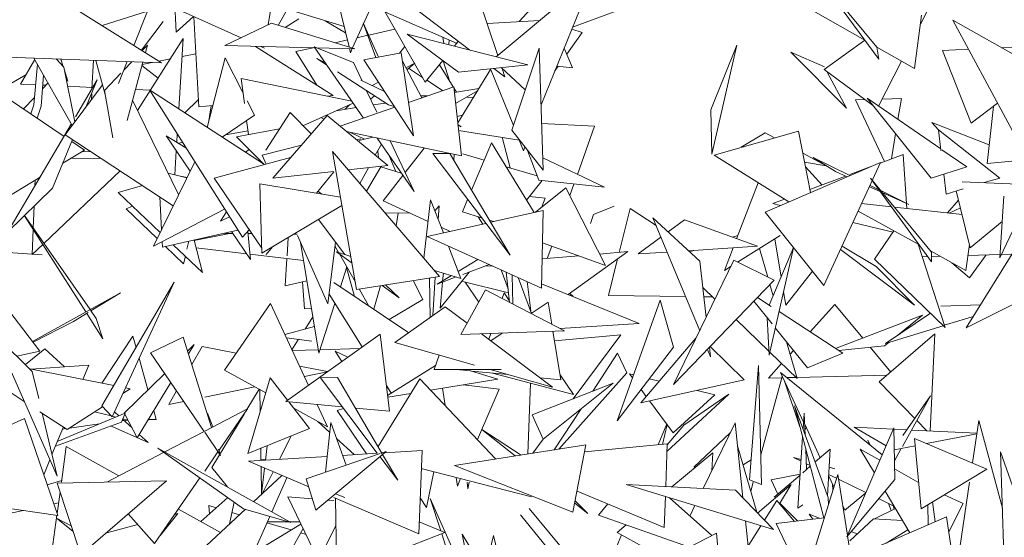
# Model space of a CAD drawing. Header units: metres. Extents: x -14.5 to 13.1, y -18.9 to 3.3.
# Tile 170 of 216: x 10.941 to 11.171, y 2.907 to 3.028. Entities that reach past the tile are written whole.
import ezdxf

# ---------------------------------------------------------------- set-up
doc = ezdxf.new("R2010")
doc.units = ezdxf.units.M
doc.layers.add('G-IMPT', color=7, linetype='Continuous', lineweight=5)
doc.layers.add('L-PLNT', color=7, linetype='Continuous', lineweight=5, true_color=0x005900)

# ---------------------------------------------------------------- blocks, each defined once
blk = doc.blocks.new('ÁRVORES ORNAMENTAIS - Pequeno e Médio Porte - Ipê-roxo-2940656-CORTE_CALÇADA')
at = {"layer": 'G-IMPT', "color": 253, "true_color": 0xaaaaaa}
for p, q in [((7.32148, 3.04458), (7.31854, 3.02636)), ((7.32088, 3.02626), (7.33089, 3.04402)), ((7.25616, 3.04104), (7.29365, 3.01753)), ((7.33825, 3.02098), (7.34789, 3.04225)), ((7.36466, 3.04166), (7.3721, 3.01924)), ((7.37174, 3.01895), (7.39447, 3.03789)), ((7.38226, 3.00775), (7.39447, 3.03789)), ((7.38958, 3.02583), (7.42178, 3.03777)), ((7.44621, 3.03853), (7.46061, 3.02113)), ((7.44621, 3.03853), (7.46103, 3.01838)), ((7.47075, 3.02655), (7.47529, 3.03547)), ((7.2971, 3.02465), (7.29661, 3.03318)), ((7.33741, 3.02123), (7.33477, 3.03208)), ((7.34933, 3.03289), (7.36551, 3.02053)), ((7.38144, 3.03193), (7.37709, 3.02713)), ((7.45778, 3.0228), (7.44004, 3.03292)), ((7.27982, 3.0262), (7.29039, 3.02956)), ((7.28718, 3.02159), (7.29039, 3.02956)), ((7.31227, 3.02336), (7.29852, 3.02948)), ((7.32303, 3.03007), (7.33626, 3.02596)), ((7.34346, 3.03045), (7.36261, 3.02206)), ((7.3552, 3.013), (7.34574, 3.02946)), ((7.46938, 3.01618), (7.47102, 3.02863)), ((7.29403, 3.02715), (7.289, 3.02044)), ((7.2971, 3.02465), (7.30114, 3.02831)), ((7.30232, 3.00725), (7.30121, 3.02828)), ((7.31932, 3.02673), (7.30845, 3.02153)), ((7.33879, 3.02081), (7.31932, 3.02673)), ((7.32573, 3.0278), (7.32249, 3.02576)), ((7.33186, 3.02732), (7.33662, 3.02449)), ((7.34071, 3.02685), (7.34432, 3.01884)), ((7.34071, 3.02685), (7.3437, 3.01873)), ((7.36963, 3.02668), (7.38191, 3.02742)), ((7.49573, 2.99509), (7.4783, 3.0275)), ((7.51034, 3.00932), (7.4783, 3.0275)), ((7.33933, 3.02337), (7.34178, 3.02393)), ((7.342, 3.02398), (7.34809, 3.02536)), ((7.36298, 3.01532), (7.351, 3.02422)), ((7.37917, 3.01706), (7.351, 3.02422)), ((7.39183, 3.02458), (7.3882, 3.0195)), ((7.39183, 3.02458), (7.38939, 3.02536)), ((7.28808, 3.00636), (7.29872, 3.02319)), ((7.28914, 3.02036), (7.29036, 3.02165)), ((7.29036, 3.02165), (7.28989, 3.01989)), ((7.2977, 3.00673), (7.29872, 3.02319)), ((7.33419, 3.02221), (7.33702, 3.02285)), ((7.35933, 3.0235), (7.35957, 3.02204)), ((7.36079, 3.02286), (7.36073, 3.02175)), ((7.36199, 3.02143), (7.36289, 3.02253)), ((7.42182, 3.00658), (7.42788, 3.02162)), ((7.42205, 2.99623), (7.42788, 3.02162)), ((7.44828, 3.01595), (7.45777, 3.0228)), ((7.48968, 3.02105), (7.50697, 3.02183)), ((7.29846, 3.019), (7.30167, 3.01963)), ((7.32943, 3.02103), (7.30845, 3.02153)), ((7.31555, 3.02136), (7.3337, 3.00987)), ((7.31767, 3.02095), (7.31681, 3.02133)), ((7.32499, 3.02013), (7.32903, 3.02104)), ((7.32989, 3.01228), (7.32499, 3.02013)), ((7.32928, 3.02126), (7.33842, 3.01757)), ((7.32928, 3.02126), (7.34076, 3.00461)), ((7.33879, 3.02081), (7.32985, 3.02102)), ((7.33774, 3.01987), (7.33751, 3.02084)), ((7.33774, 3.01987), (7.33818, 3.02083)), ((7.34956, 3.01981), (7.34084, 3.0182)), ((7.3492, 3.01974), (7.35042, 3.02131)), ((7.35243, 3.00047), (7.34956, 3.01981)), ((7.3754, 3.00182), (7.38175, 3.02097)), ((7.38272, 2.99245), (7.38175, 3.02097)), ((7.38955, 3.01633), (7.3876, 3.02093)), ((7.45353, 3.00695), (7.44048, 3.01999)), ((7.44048, 3.01999), (7.44836, 3.01656)), ((7.46938, 3.01618), (7.46061, 3.02118)), ((7.46061, 3.02113), (7.46103, 3.01838)), ((7.47592, 3.02042), (7.48196, 3.02069)), ((7.48259, 3.00342), (7.47592, 3.02042)), ((7.24729, 3.01922), (7.29365, 3.01753)), ((7.26075, 3.01256), (7.26407, 3.01826)), ((7.27277, 3.00289), (7.26387, 3.01861)), ((7.26388, 3.00769), (7.26468, 3.01719)), ((7.27082, 3.01653), (7.26909, 3.01842)), ((7.27072, 3.01664), (7.27015, 3.01838)), ((7.27742, 3.01142), (7.27779, 3.01811)), ((7.28053, 3.01014), (7.27831, 3.01809)), ((7.2836, 3.01272), (7.28566, 3.01782)), ((7.28486, 3.01583), (7.2867, 3.01778)), ((7.28929, 3.01769), (7.2856, 3.00404)), ((7.28915, 3.01716), (7.29144, 3.01761)), ((7.29302, 3.01792), (7.29573, 3.01846)), ((7.30433, 3.00242), (7.30852, 3.01867)), ((7.31264, 3.01061), (7.30852, 3.01867)), ((7.33218, 3.01705), (7.3299, 3.01853)), ((7.3299, 3.01853), (7.3318, 3.0176)), ((7.33842, 3.01757), (7.34037, 3.01343)), ((7.35243, 3.00047), (7.34084, 3.0182)), ((7.35437, 3.00935), (7.34985, 3.01789)), ((7.35068, 3.01632), (7.35277, 3.01741)), ((7.35277, 3.01741), (7.3509, 3.01589)), ((7.3552, 3.013), (7.35929, 3.01807)), ((7.35849, 3.01708), (7.36171, 3.01191)), ((7.35936, 3.01801), (7.36097, 3.01309)), ((7.36298, 3.01532), (7.37917, 3.01706)), ((7.46101, 3.0074), (7.46635, 3.01791)), ((7.26201, 3.01471), (7.25533, 3.01088)), ((7.27341, 3.00374), (7.27082, 3.01653)), ((7.27182, 3.01326), (7.27093, 3.016)), ((7.28037, 3.01108), (7.28416, 3.0151)), ((7.28908, 3.01689), (7.29286, 3.01393)), ((7.34662, 3.00768), (7.33475, 3.01538)), ((7.35132, 3.01623), (7.35457, 3.0141)), ((7.37046, 3.01598), (7.36278, 3.00348)), ((7.3704, 3.01612), (7.37576, 3.00291)), ((7.37118, 3.0162), (7.37376, 3.01423)), ((7.37851, 3.01121), (7.37291, 3.01639)), ((7.37311, 3.0162), (7.37376, 3.01423)), ((7.38622, 3.01673), (7.38546, 3.01566)), ((7.38955, 3.01633), (7.38591, 3.01677)), ((7.44828, 3.01595), (7.4596, 3.00766)), ((7.45353, 3.00695), (7.44895, 3.01546)), ((7.26075, 3.01256), (7.26427, 3.01239)), ((7.26558, 3.00743), (7.26613, 3.01463)), ((7.26713, 3.01275), (7.26589, 3.01143)), ((7.27182, 3.01326), (7.2713, 3.01415)), ((7.27361, 3.00495), (7.27867, 3.01355)), ((7.2761, 3.00731), (7.27867, 3.01355)), ((7.31221, 3.01386), (7.31299, 3.00799)), ((7.31221, 3.01386), (7.33804, 3.00856)), ((7.34019, 3.01349), (7.34566, 3.01081)), ((7.3428, 3.01221), (7.34425, 3.01297)), ((7.35556, 3.01345), (7.35922, 3.01104)), ((7.25443, 3.01149), (7.27091, 3.00035)), ((7.26595, 3.01231), (7.26668, 3.01227)), ((7.27116, 3.00074), (7.27991, 3.01237)), ((7.27173, 3.01203), (7.27744, 3.01176)), ((7.27728, 3.00888), (7.27736, 3.01038)), ((7.28037, 3.01108), (7.28231, 2.99999)), ((7.28756, 3.01128), (7.29108, 3.01111)), ((7.31251, 2.97685), (7.29082, 3.01119)), ((7.31769, 2.99375), (7.29082, 3.01119)), ((7.34152, 3.01099), (7.34386, 3.00601)), ((7.36184, 3.01195), (7.35127, 3.00827)), ((7.36364, 2.99579), (7.36184, 3.01195)), ((7.36187, 3.01166), (7.36247, 3.0107)), ((7.36199, 3.01062), (7.36772, 3.01151)), ((7.36228, 3.008), (7.36737, 3.01095)), ((7.26403, 3.00946), (7.26146, 3.00674)), ((7.28689, 3.00879), (7.29765, 2.98676)), ((7.29906, 3.00584), (7.30224, 3.00886)), ((7.31534, 3.00533), (7.31365, 3.00864)), ((7.32665, 3.00285), (7.33834, 3.00811)), ((7.33226, 3.00975), (7.3337, 3.00987)), ((7.34337, 3.00978), (7.34244, 3.00903)), ((7.34307, 3.00769), (7.34592, 3.00813)), ((7.35411, 3.00984), (7.35565, 3.00979)), ((7.36489, 3.00951), (7.36646, 3.00946)), ((7.45559, 3.00888), (7.45785, 3.00894)), ((7.45559, 3.00888), (7.4624, 2.99449)), ((7.47323, 2.9906), (7.45834, 3.00924)), ((7.4755, 2.99741), (7.45834, 3.00924)), ((7.46185, 3.00906), (7.46633, 3.0092)), ((7.46552, 3.0043), (7.46633, 3.0092)), ((7.48259, 3.00342), (7.48875, 3.00807)), ((7.26313, 3.00561), (7.26388, 3.00769)), ((7.2646, 3.00462), (7.26558, 3.00743)), ((7.30232, 3.00725), (7.30565, 3.00753)), ((7.3046, 3.00348), (7.30522, 3.00749)), ((7.32364, 3.00591), (7.31803, 2.99715)), ((7.32364, 3.00591), (7.32855, 3.00092)), ((7.33443, 3.00635), (7.33906, 3.00707)), ((7.34806, 3.00715), (7.33533, 3.00272)), ((7.33763, 3.00779), (7.3365, 3.00667)), ((7.34662, 3.00768), (7.34794, 3.00733)), ((7.42205, 2.99623), (7.42182, 3.00658)), ((7.48779, 3.00735), (7.48636, 2.99401)), ((7.30779, 3.00018), (7.31534, 3.00533)), ((7.31352, 3.00409), (7.31396, 3.00076)), ((7.33229, 3.00523), (7.31963, 2.99063)), ((7.33153, 3.00436), (7.3308, 3.00472)), ((7.34648, 2.99353), (7.33229, 3.00523)), ((7.36261, 3.00502), (7.36391, 3.00532)), ((7.39473, 3.0027), (7.38235, 3.00334)), ((7.47498, 3.00187), (7.4734, 3.00359)), ((7.48683, 2.99841), (7.4734, 3.00359)), ((7.25779, 2.97807), (7.27259, 3.00321)), ((7.30856, 3.00071), (7.31384, 3.00166)), ((7.3212, 3.00209), (7.31117, 3.00024)), ((7.36364, 2.99579), (7.33685, 3.00147)), ((7.34099, 2.99968), (7.33777, 3.00127)), ((7.36356, 3.0026), (7.36282, 3.00312)), ((7.36356, 3.0026), (7.36283, 3.00305)), ((7.37714, 2.99949), (7.36297, 3.00176)), ((7.38272, 2.99245), (7.3754, 3.00182)), ((7.39473, 3.0027), (7.39071, 2.99147)), ((7.4226, 2.996), (7.44232, 3.00159)), ((7.43454, 3.00117), (7.42896, 2.9978)), ((7.4367, 3), (7.43454, 3.00117)), ((7.44232, 3.00159), (7.44511, 2.98723)), ((7.46398, 2.99509), (7.46496, 3.00095)), ((7.47496, 3.00187), (7.47555, 2.99704)), ((7.47496, 3.00187), (7.4893, 2.99063)), ((7.26823, 2.98824), (7.27291, 2.99959)), ((7.27116, 3.00074), (7.29639, 2.98418)), ((7.27272, 2.99913), (7.27567, 2.99714)), ((7.30033, 2.99225), (7.29471, 3.0005)), ((7.29933, 2.99771), (7.29471, 3.0005)), ((7.29721, 2.99899), (7.29733, 3.00088)), ((7.29763, 2.99874), (7.29857, 2.99891)), ((7.31764, 2.99379), (7.31117, 3.00024)), ((7.33918, 2.99955), (7.34017, 2.99981)), ((7.34295, 3.00018), (7.33981, 2.99938)), ((7.34397, 2.99996), (7.35258, 2.98747)), ((7.34701, 2.99931), (7.35258, 2.98747)), ((7.366, 2.98782), (7.37063, 2.99887)), ((7.37063, 2.99887), (7.38062, 2.98261)), ((7.37312, 3.00014), (7.375, 2.993)), ((7.37706, 2.99969), (7.37816, 2.99697)), ((7.27567, 2.99714), (7.27064, 2.99409)), ((7.27722, 2.99677), (7.27518, 2.99684)), ((7.29674, 2.99137), (7.29709, 2.99701)), ((7.3141, 2.99732), (7.31325, 2.99663)), ((7.32628, 2.99829), (7.31716, 2.996)), ((7.33919, 2.96464), (7.33354, 2.99679)), ((7.35855, 2.96767), (7.33354, 2.99679)), ((7.34354, 2.99595), (7.34495, 2.99853)), ((7.34428, 2.99534), (7.34412, 2.99701)), ((7.35049, 2.99191), (7.35494, 2.99763)), ((7.36097, 2.99632), (7.35695, 2.99635)), ((7.35695, 2.99635), (7.375, 2.97261)), ((7.37845, 2.99792), (7.37816, 2.99697)), ((7.37906, 2.99702), (7.38168, 2.99011)), ((7.44874, 2.99349), (7.44333, 2.99642)), ((7.48157, 2.99323), (7.47579, 2.99722)), ((7.48636, 2.99401), (7.51071, 2.99644)), ((7.27963, 2.99518), (7.27258, 2.99527)), ((7.3014, 2.99444), (7.29178, 2.97473)), ((7.30593, 2.99058), (7.32376, 2.99539)), ((7.31716, 2.996), (7.3181, 2.99387)), ((7.34836, 2.99219), (7.34667, 2.99604)), ((7.36097, 2.99632), (7.375, 2.97261)), ((7.36197, 2.99614), (7.36185, 2.99482)), ((7.36395, 2.99625), (7.36892, 2.99479)), ((7.39701, 2.98847), (7.38262, 2.99532)), ((7.4226, 2.996), (7.44003, 2.98505)), ((7.43449, 2.98266), (7.46145, 2.99426)), ((7.44874, 2.99349), (7.44374, 2.99431)), ((7.45429, 2.99122), (7.44571, 2.99542)), ((7.45095, 2.99212), (7.44571, 2.99542)), ((7.44825, 2.96556), (7.46145, 2.99426)), ((7.46676, 2.99613), (7.46138, 2.99411)), ((7.46757, 2.98352), (7.46676, 2.99613)), ((7.26622, 2.97538), (7.28402, 2.9923)), ((7.29522, 2.99173), (7.29957, 2.9907)), ((7.33384, 2.99217), (7.31963, 2.99063)), ((7.32978, 2.9871), (7.33384, 2.99206)), ((7.34648, 2.99353), (7.33719, 2.99253)), ((7.33993, 2.98935), (7.34195, 2.99304)), ((7.34482, 2.99328), (7.34145, 2.98757)), ((7.34482, 2.99328), (7.34959, 2.9918)), ((7.37407, 2.99328), (7.38129, 2.99115)), ((7.44394, 2.99328), (7.4478, 2.989)), ((7.45366, 2.99091), (7.45095, 2.99212)), ((7.45903, 2.99322), (7.45429, 2.99144)), ((7.47323, 2.9906), (7.48157, 2.99323)), ((7.26532, 2.99086), (7.23589, 2.97301)), ((7.26411, 2.98881), (7.26417, 2.99016)), ((7.29772, 2.99114), (7.2996, 2.99075)), ((7.30593, 2.99058), (7.31706, 2.97424)), ((7.34537, 2.98531), (7.34998, 2.99124)), ((7.3825, 2.99002), (7.37886, 2.98548)), ((7.39701, 2.98847), (7.38168, 2.99011)), ((7.4329, 2.98953), (7.42786, 2.97648)), ((7.4533, 2.99107), (7.44497, 2.98793)), ((7.45909, 2.99058), (7.47334, 2.97336)), ((7.45909, 2.99058), (7.47337, 2.97106)), ((7.47621, 2.99154), (7.47677, 2.9869)), ((7.48051, 2.98975), (7.5002, 2.98897)), ((7.48565, 2.98955), (7.4893, 2.99063)), ((7.26823, 2.98824), (7.25779, 2.97807)), ((7.28352, 2.98727), (7.28922, 2.98889)), ((7.28352, 2.98727), (7.29335, 2.97795)), ((7.31663, 2.98925), (7.31709, 2.97311)), ((7.31663, 2.98925), (7.3354, 2.98618)), ((7.33106, 2.98689), (7.33014, 2.98754)), ((7.3809, 2.98268), (7.388, 2.98836)), ((7.388, 2.98836), (7.39727, 2.97022)), ((7.38991, 2.98923), (7.38894, 2.98652)), ((7.46138, 2.98746), (7.45884, 2.98859)), ((7.46105, 2.9879), (7.45899, 2.98891)), ((7.46803, 2.98449), (7.46149, 2.98769)), ((7.46803, 2.98449), (7.46185, 2.98725)), ((7.47677, 2.9869), (7.48076, 2.98809)), ((7.47913, 2.98761), (7.48237, 2.97438)), ((7.29322, 2.98627), (7.29364, 2.97854)), ((7.34537, 2.98531), (7.35589, 2.98052)), ((7.3549, 2.97192), (7.35646, 2.98551)), ((7.35646, 2.98551), (7.35943, 2.97782)), ((7.36388, 2.98277), (7.36508, 2.98565)), ((7.3832, 2.9859), (7.37952, 2.98629)), ((7.3832, 2.9859), (7.38242, 2.98389)), ((7.43901, 2.98569), (7.4363, 2.98467)), ((7.47965, 2.98546), (7.47704, 2.98249)), ((7.49025, 2.98641), (7.48925, 2.972)), ((7.2637, 2.97899), (7.26391, 2.98404)), ((7.28687, 2.98409), (7.28538, 2.98342)), ((7.29264, 2.97649), (7.28538, 2.98342)), ((7.30837, 2.9834), (7.29178, 2.97473)), ((7.3088, 2.98272), (7.30744, 2.98059)), ((7.31709, 2.97311), (7.33575, 2.98419)), ((7.35744, 2.98297), (7.35841, 2.98414)), ((7.35841, 2.98414), (7.35823, 2.98093)), ((7.36388, 2.98277), (7.36834, 2.98137)), ((7.38273, 2.98309), (7.37044, 2.98031)), ((7.38273, 2.98309), (7.38234, 2.96495)), ((7.39444, 2.98213), (7.39927, 2.98405)), ((7.40302, 2.98351), (7.40046, 2.97329)), ((7.40302, 2.98351), (7.40909, 2.97952)), ((7.44825, 2.96556), (7.43449, 2.98266)), ((7.43814, 2.98423), (7.4363, 2.98467)), ((7.4704, 2.97512), (7.45623, 2.98291)), ((7.46397, 2.98392), (7.45704, 2.98467)), ((7.48047, 2.98212), (7.46467, 2.98384)), ((7.47747, 2.98245), (7.48008, 2.9837)), ((7.27597, 2.95939), (7.26164, 2.98183)), ((7.27698, 2.95995), (7.26169, 2.98188)), ((7.30952, 2.98157), (7.30744, 2.98059)), ((7.33645, 2.97278), (7.33028, 2.98094)), ((7.34589, 2.98241), (7.35151, 2.98251)), ((7.34885, 2.98247), (7.34838, 2.97951)), ((7.36758, 2.98161), (7.36861, 2.9799)), ((7.37015, 2.9808), (7.37119, 2.98048)), ((7.39444, 2.98213), (7.39377, 2.98)), ((7.40834, 2.98132), (7.41925, 2.9712)), ((7.40834, 2.98132), (7.41924, 2.95501)), ((7.41572, 2.98088), (7.41187, 2.97805)), ((7.43274, 2.97471), (7.41572, 2.98088)), ((7.48237, 2.97438), (7.48984, 2.98049)), ((7.26344, 2.97275), (7.26369, 2.97862)), ((7.29386, 2.97448), (7.31147, 2.97849)), ((7.31439, 2.97164), (7.30996, 2.97814)), ((7.31251, 2.97685), (7.31412, 2.97855)), ((7.31439, 2.97164), (7.31376, 2.97817)), ((7.36933, 2.98006), (7.35563, 2.97696)), ((7.35892, 2.97914), (7.36102, 2.97818)), ((7.46437, 2.97802), (7.455, 2.98024)), ((7.46006, 2.97171), (7.46457, 2.97832)), ((7.49319, 2.98017), (7.48925, 2.972)), ((7.29379, 2.97578), (7.29386, 2.97448)), ((7.30001, 2.97588), (7.29958, 2.974)), ((7.30127, 2.97617), (7.30325, 2.96857)), ((7.30955, 2.97769), (7.3013, 2.97603)), ((7.30842, 2.97771), (7.31026, 2.97769)), ((7.31381, 2.97765), (7.31474, 2.97765)), ((7.32294, 2.97245), (7.32321, 2.97675)), ((7.32457, 2.97755), (7.32528, 2.97755)), ((7.32541, 2.97724), (7.33245, 2.96125)), ((7.32611, 2.97565), (7.33039, 2.94976)), ((7.38234, 2.96495), (7.35563, 2.97696)), ((7.41021, 2.97682), (7.40491, 2.97292)), ((7.42692, 2.97682), (7.42815, 2.97724)), ((7.43805, 2.97724), (7.42808, 2.97101)), ((7.43824, 2.96751), (7.43675, 2.97642)), ((7.25368, 2.97351), (7.26578, 2.97271)), ((7.26344, 2.97275), (7.26593, 2.97511)), ((7.2988, 2.9706), (7.29457, 2.97464)), ((7.2964, 2.97506), (7.30325, 2.96857)), ((7.31348, 2.97298), (7.30173, 2.97438)), ((7.31807, 2.97275), (7.31958, 2.97459)), ((7.33429, 2.97563), (7.33245, 2.96125)), ((7.33498, 2.97326), (7.33417, 2.97468)), ((7.33811, 2.97075), (7.33449, 2.97342)), ((7.33449, 2.97342), (7.33784, 2.97232)), ((7.36063, 2.97471), (7.36353, 2.96721)), ((7.38257, 2.9755), (7.39727, 2.97022)), ((7.38471, 2.97473), (7.38368, 2.97185)), ((7.38855, 2.96343), (7.40245, 2.97346)), ((7.3959, 2.9729), (7.40245, 2.97346)), ((7.41164, 2.97335), (7.40491, 2.97292)), ((7.43274, 2.97471), (7.41659, 2.97367)), ((7.41687, 2.9734), (7.41791, 2.97375)), ((7.42704, 2.97434), (7.42501, 2.96908)), ((7.43319, 2.9742), (7.43514, 2.9675)), ((7.43543, 2.94929), (7.44117, 2.97435)), ((7.43549, 2.96095), (7.44113, 2.97441)), ((7.45211, 2.97395), (7.46939, 2.96099)), ((7.45249, 2.97477), (7.46046, 2.96998)), ((7.47025, 2.97521), (7.4765, 2.95575)), ((7.48139, 2.96908), (7.47312, 2.97363)), ((7.47334, 2.97336), (7.47337, 2.97106)), ((7.48139, 2.96908), (7.48218, 2.97515)), ((7.49373, 2.97543), (7.48144, 2.95564)), ((7.29921, 2.9724), (7.2988, 2.9706)), ((7.32682, 2.97139), (7.31427, 2.97288)), ((7.3225, 2.96548), (7.3229, 2.97185)), ((7.33889, 2.96635), (7.33517, 2.97292)), ((7.36749, 2.97163), (7.3629, 2.96884)), ((7.38249, 2.97174), (7.391, 2.97248)), ((7.40007, 2.97175), (7.39794, 2.96323)), ((7.42724, 2.97143), (7.41312, 2.94244)), ((7.41925, 2.9712), (7.42073, 2.95807)), ((7.42724, 2.97143), (7.4366, 2.96677)), ((7.46006, 2.97171), (7.4765, 2.95575)), ((7.47119, 2.97228), (7.47245, 2.97231)), ((7.47335, 2.97234), (7.47537, 2.97239)), ((7.48184, 2.97257), (7.4893, 2.97278)), ((7.48224, 2.96738), (7.48612, 2.97269)), ((7.48963, 2.97279), (7.49213, 2.97285)), ((7.33689, 2.96988), (7.33539, 2.96522)), ((7.33685, 2.96975), (7.33872, 2.96298)), ((7.35736, 2.96905), (7.36353, 2.96721)), ((7.3701, 2.97045), (7.36395, 2.96812)), ((7.37101, 2.97004), (7.36924, 2.97013)), ((7.37452, 2.96478), (7.37291, 2.96919)), ((7.42658, 2.97007), (7.42501, 2.96908)), ((7.43933, 2.96099), (7.44559, 2.96887)), ((7.46046, 2.96998), (7.46939, 2.96099)), ((7.47812, 2.97088), (7.48224, 2.96738)), ((7.3225, 2.96548), (7.32759, 2.96668)), ((7.33919, 2.96464), (7.35855, 2.96767)), ((7.35464, 2.96232), (7.35237, 2.9667)), ((7.35622, 2.9673), (7.35634, 2.95809)), ((7.35748, 2.9675), (7.35697, 2.95854)), ((7.36131, 2.96787), (7.35797, 2.96584)), ((7.36243, 2.96754), (7.35797, 2.96584)), ((7.36543, 2.96868), (7.35867, 2.96023)), ((7.35943, 2.96844), (7.35926, 2.96663)), ((7.36395, 2.9665), (7.37463, 2.96383)), ((7.37411, 2.96865), (7.37486, 2.96164)), ((7.37545, 2.96804), (7.37566, 2.96122)), ((7.37999, 2.95904), (7.37688, 2.9674)), ((7.37985, 2.95968), (7.379, 2.96645)), ((7.4366, 2.96677), (7.41312, 2.94244)), ((7.27975, 2.93744), (7.29663, 2.96636)), ((7.2821, 2.93489), (7.29663, 2.96636)), ((7.32701, 2.96014), (7.32656, 2.96644)), ((7.35133, 2.95451), (7.33384, 2.96626)), ((7.34206, 2.96074), (7.3398, 2.96474)), ((7.34316, 2.96), (7.34474, 2.96551)), ((7.34914, 2.96264), (7.34515, 2.96557)), ((7.34914, 2.96264), (7.34595, 2.9657)), ((7.35923, 2.96632), (7.35867, 2.96023)), ((7.36349, 2.95414), (7.36929, 2.96454)), ((7.36767, 2.96163), (7.36449, 2.96637)), ((7.36929, 2.96454), (7.38769, 2.95496)), ((7.38236, 2.96594), (7.40512, 2.95671)), ((7.41994, 2.9651), (7.42281, 2.96234)), ((7.43564, 2.96578), (7.4364, 2.96314)), ((7.26528, 2.95027), (7.2548, 2.9639)), ((7.26357, 2.9525), (7.28407, 2.96388)), ((7.27718, 2.95966), (7.28407, 2.96388)), ((7.34046, 2.95122), (7.33274, 2.96354)), ((7.34675, 2.95759), (7.35464, 2.96232)), ((7.37361, 2.96382), (7.37318, 2.96251)), ((7.37361, 2.96382), (7.37481, 2.96206)), ((7.38896, 2.96372), (7.38973, 2.96295)), ((7.39794, 2.96323), (7.41593, 2.96299)), ((7.41002, 2.96215), (7.4, 2.93397)), ((7.41311, 2.95117), (7.41002, 2.96215)), ((7.42018, 2.96293), (7.42222, 2.96291)), ((7.43617, 2.95658), (7.4319, 2.9619)), ((7.43591, 2.96068), (7.43273, 2.96276)), ((7.43933, 2.96099), (7.43881, 2.96407)), ((7.49808, 2.964), (7.48144, 2.95564)), ((7.27842, 2.95789), (7.27709, 2.95979)), ((7.30837, 2.94583), (7.31909, 2.96137)), ((7.31909, 2.96137), (7.32793, 2.94225)), ((7.32701, 2.96014), (7.32865, 2.96029)), ((7.33413, 2.96133), (7.33039, 2.94976)), ((7.35987, 2.96061), (7.34812, 2.95222)), ((7.35987, 2.96061), (7.36497, 2.95679)), ((7.38386, 2.96165), (7.37992, 2.959)), ((7.38386, 2.96165), (7.38471, 2.95651)), ((7.45078, 2.96113), (7.445, 2.95473)), ((7.45078, 2.96113), (7.45729, 2.95328)), ((7.47553, 2.96071), (7.48481, 2.96105)), ((7.27312, 2.95718), (7.27651, 2.95925)), ((7.27998, 2.9531), (7.27622, 2.95899)), ((7.27998, 2.9531), (7.27842, 2.95789)), ((7.32899, 2.95822), (7.32718, 2.9554)), ((7.42774, 2.95759), (7.43539, 2.95023)), ((7.43543, 2.94929), (7.43501, 2.95803)), ((7.45261, 2.94976), (7.43776, 2.95947)), ((7.45094, 2.95084), (7.47127, 2.95864)), ((7.46263, 2.95205), (7.47309, 2.95907)), ((7.47127, 2.95864), (7.46546, 2.95395)), ((7.47633, 2.95627), (7.48313, 2.95836)), ((7.26372, 2.9523), (7.27312, 2.95718)), ((7.32936, 2.95597), (7.32244, 2.95414)), ((7.38659, 2.95553), (7.40512, 2.95671)), ((7.44442, 2.94631), (7.43689, 2.95568)), ((7.46263, 2.95205), (7.47605, 2.95618)), ((7.25476, 2.95409), (7.26349, 2.94551)), ((7.25476, 2.95409), (7.26927, 2.92108)), ((7.28697, 2.95374), (7.27974, 2.94278)), ((7.28697, 2.95374), (7.28771, 2.95108)), ((7.2911, 2.94988), (7.29872, 2.9535)), ((7.29872, 2.9535), (7.30535, 2.93239)), ((7.34464, 2.95421), (7.32267, 2.93847)), ((7.32876, 2.9526), (7.3228, 2.95337)), ((7.32565, 2.953), (7.32409, 2.95057)), ((7.34464, 2.95421), (7.34686, 2.93624)), ((7.36349, 2.95414), (7.38769, 2.95496)), ((7.36829, 2.9543), (7.38493, 2.94182)), ((7.37048, 2.95437), (7.37003, 2.953)), ((7.37317, 2.95446), (7.37048, 2.95266)), ((7.38499, 2.95487), (7.38686, 2.94352)), ((7.38536, 2.95261), (7.40081, 2.95404)), ((7.40081, 2.95404), (7.38975, 2.93914)), ((7.40547, 2.93817), (7.41838, 2.95325)), ((7.4741, 2.9543), (7.46115, 2.94304)), ((7.4741, 2.9543), (7.47305, 2.93161)), ((7.26641, 2.95079), (7.26188, 2.9471)), ((7.26641, 2.95079), (7.27103, 2.9466)), ((7.30125, 2.95175), (7.29974, 2.95027)), ((7.30125, 2.95175), (7.29994, 2.94961)), ((7.30313, 2.95131), (7.30073, 2.94712)), ((7.30313, 2.95131), (7.31106, 2.94973)), ((7.33026, 2.95055), (7.32418, 2.95037)), ((7.33992, 2.95083), (7.33065, 2.95056)), ((7.34812, 2.95222), (7.36669, 2.94697)), ((7.41311, 2.95117), (7.4, 2.93397)), ((7.42104, 2.95066), (7.42177, 2.94891)), ((7.42152, 2.95114), (7.42177, 2.94891)), ((7.42167, 2.95131), (7.42963, 2.94354)), ((7.43953, 2.9524), (7.44201, 2.94386)), ((7.44112, 2.95042), (7.44035, 2.94957)), ((7.4516, 2.95041), (7.46237, 2.95146)), ((7.45906, 2.95114), (7.46384, 2.94537)), ((7.4634, 2.95229), (7.46237, 2.95146)), ((7.26528, 2.95027), (7.2599, 2.94904)), ((7.28841, 2.94857), (7.29047, 2.94121)), ((7.2911, 2.94988), (7.3036, 2.93148)), ((7.33415, 2.95021), (7.3371, 2.94881)), ((7.33415, 2.95021), (7.3357, 2.94781)), ((7.35847, 2.94927), (7.35725, 2.94596)), ((7.40009, 2.94976), (7.3943, 2.94093)), ((7.40227, 2.94516), (7.40009, 2.94976)), ((7.4356, 2.95003), (7.44201, 2.94386)), ((7.44442, 2.94631), (7.45261, 2.94976)), ((7.26161, 2.9385), (7.24836, 2.94716)), ((7.28254, 2.94222), (7.26289, 2.9461)), ((7.27668, 2.94699), (7.26315, 2.94605)), ((7.27668, 2.94699), (7.27531, 2.94365)), ((7.30837, 2.94583), (7.31799, 2.94052)), ((7.32584, 2.94677), (7.33242, 2.94546)), ((7.34641, 2.93988), (7.35759, 2.94688)), ((7.37291, 2.94594), (7.35725, 2.94596)), ((7.36565, 2.94564), (7.36248, 2.94595)), ((7.37033, 2.94594), (7.38493, 2.94182)), ((7.43088, 2.92023), (7.43296, 2.94688)), ((7.43367, 2.91915), (7.43296, 2.94688)), ((7.43836, 2.94737), (7.4353, 2.94396)), ((7.26349, 2.94551), (7.265, 2.93915)), ((7.29439, 2.94504), (7.28493, 2.9358)), ((7.31903, 2.94401), (7.31377, 2.92636)), ((7.31903, 2.94401), (7.32308, 2.93877)), ((7.32699, 2.9443), (7.33233, 2.9454)), ((7.33475, 2.94405), (7.33073, 2.94398)), ((7.33073, 2.94398), (7.34401, 2.92645)), ((7.33475, 2.94405), (7.34517, 2.92629)), ((7.35394, 2.9438), (7.34418, 2.92798)), ((7.35394, 2.9438), (7.37166, 2.92507)), ((7.35645, 2.94114), (7.37212, 2.94371)), ((7.36574, 2.94568), (7.37212, 2.94371)), ((7.37457, 2.94475), (7.366, 2.9456)), ((7.37092, 2.94511), (7.38977, 2.94016)), ((7.38686, 2.94352), (7.38202, 2.94401)), ((7.40227, 2.94516), (7.38641, 2.92739)), ((7.38667, 2.94471), (7.38977, 2.94016)), ((7.40381, 2.9447), (7.40289, 2.94492)), ((7.40289, 2.94492), (7.40357, 2.944)), ((7.40547, 2.93817), (7.42963, 2.94354)), ((7.40981, 2.94324), (7.40749, 2.9438)), ((7.43349, 2.92603), (7.43852, 2.94436)), ((7.4353, 2.94396), (7.43843, 2.94404)), ((7.46183, 2.92605), (7.4381, 2.94526)), ((7.4435, 2.9337), (7.4381, 2.94526)), ((7.43957, 2.94407), (7.44174, 2.94412)), ((7.44193, 2.94412), (7.46298, 2.94463)), ((7.28461, 2.94034), (7.28636, 2.94147)), ((7.28636, 2.94147), (7.28524, 2.94169)), ((7.29585, 2.94289), (7.288, 2.93002)), ((7.30373, 2.9395), (7.31546, 2.94192)), ((7.31644, 2.94138), (7.31359, 2.93666)), ((7.31659, 2.9413), (7.31667, 2.93608)), ((7.34725, 2.94041), (7.34613, 2.9422)), ((7.35926, 2.9416), (7.35988, 2.93752)), ((7.36411, 2.94239), (7.37244, 2.94133)), ((7.37244, 2.94133), (7.36738, 2.9296)), ((7.37973, 2.9428), (7.37917, 2.92625)), ((7.39904, 2.94279), (7.38014, 2.93537)), ((7.39904, 2.94279), (7.38274, 2.92967)), ((7.40558, 2.94129), (7.40677, 2.93969)), ((7.44264, 2.93255), (7.43905, 2.94322)), ((7.46115, 2.94304), (7.46943, 2.93456)), ((7.29717, 2.94095), (7.29534, 2.93777)), ((7.34646, 2.9395), (7.35183, 2.94038)), ((7.42603, 2.94022), (7.41161, 2.9268)), ((7.42281, 2.94007), (7.41309, 2.93118)), ((7.42603, 2.94022), (7.41556, 2.93298)), ((7.42281, 2.94007), (7.41862, 2.94109)), ((7.46654, 2.92797), (7.47309, 2.93981)), ((7.46663, 2.93053), (7.47309, 2.93981)), ((7.27164, 2.93195), (7.27989, 2.93728)), ((7.27975, 2.93744), (7.2821, 2.93489)), ((7.29534, 2.93777), (7.29884, 2.93849)), ((7.30373, 2.93155), (7.31374, 2.93674)), ((7.30712, 2.92716), (7.31374, 2.93674)), ((7.33582, 2.93726), (7.32267, 2.93847)), ((7.32337, 2.93841), (7.3282, 2.93216)), ((7.32452, 2.93692), (7.33241, 2.93256)), ((7.32999, 2.9378), (7.33241, 2.93256)), ((7.33464, 2.93641), (7.33614, 2.93683)), ((7.34686, 2.93624), (7.3389, 2.93697)), ((7.39158, 2.93679), (7.3853, 2.92721)), ((7.40755, 2.93863), (7.41309, 2.93118)), ((7.44919, 2.91609), (7.44134, 2.93747)), ((7.44822, 2.91136), (7.44134, 2.93747)), ((7.26166, 2.93451), (7.22537, 2.9182)), ((7.26166, 2.93451), (7.26943, 2.91192)), ((7.27164, 2.93195), (7.26528, 2.93611)), ((7.2658, 2.93577), (7.26927, 2.92108)), ((7.2852, 2.93577), (7.26933, 2.92912)), ((7.27802, 2.93607), (7.28188, 2.93512)), ((7.28217, 2.93505), (7.28299, 2.93484)), ((7.28264, 2.93607), (7.28368, 2.93513)), ((7.28429, 2.9337), (7.2852, 2.93577)), ((7.28456, 2.93433), (7.28677, 2.93233)), ((7.28461, 2.93444), (7.28578, 2.93416)), ((7.28508, 2.9355), (7.288, 2.93002)), ((7.29239, 2.93432), (7.29061, 2.9343)), ((7.29183, 2.93631), (7.29239, 2.93432)), ((7.30441, 2.93575), (7.30566, 2.93255)), ((7.31292, 2.93555), (7.30539, 2.92307)), ((7.33464, 2.93641), (7.34149, 2.92627)), ((7.38274, 2.92967), (7.38014, 2.93537)), ((7.44364, 2.93575), (7.44339, 2.93202)), ((7.44364, 2.93575), (7.44386, 2.93062)), ((7.27074, 2.93254), (7.26809, 2.92609)), ((7.28429, 2.9337), (7.2689, 2.92806)), ((7.27054, 2.93205), (7.27132, 2.93216)), ((7.27214, 2.93227), (7.27919, 2.93325)), ((7.28178, 2.93278), (7.29053, 2.92892)), ((7.2844, 2.93397), (7.28578, 2.93416)), ((7.3282, 2.93216), (7.31377, 2.92636)), ((7.33014, 2.93381), (7.33294, 2.93127)), ((7.33189, 2.92197), (7.3332, 2.93356)), ((7.3332, 2.93356), (7.33671, 2.92363)), ((7.40959, 2.9284), (7.41156, 2.93324)), ((7.41053, 2.92849), (7.41164, 2.93313)), ((7.41556, 2.93298), (7.41167, 2.92841)), ((7.42007, 2.91818), (7.42753, 2.93349)), ((7.42935, 2.91599), (7.42753, 2.93349)), ((7.44739, 2.92538), (7.44375, 2.93317)), ((7.44381, 2.93176), (7.44408, 2.93246)), ((7.45356, 2.90694), (7.46456, 2.93235)), ((7.46273, 2.92812), (7.45527, 2.93248)), ((7.45527, 2.93248), (7.46442, 2.93203)), ((7.46479, 2.92032), (7.46456, 2.93235)), ((7.46456, 2.93203), (7.46757, 2.93188)), ((7.46991, 2.93407), (7.47228, 2.93165)), ((7.4829, 2.92414), (7.4844, 2.93409)), ((7.48988, 2.91357), (7.4844, 2.93409)), ((7.28847, 2.93079), (7.29053, 2.92892)), ((7.29443, 2.92673), (7.3036, 2.93148)), ((7.30373, 2.9313), (7.30738, 2.92591)), ((7.32391, 2.93044), (7.32117, 2.92499)), ((7.33452, 2.92983), (7.33863, 2.92609)), ((7.3684, 2.93198), (7.37755, 2.926)), ((7.3684, 2.93197), (7.37619, 2.92578)), ((7.41786, 2.92316), (7.42638, 2.93114)), ((7.44326, 2.93016), (7.44217, 2.91361)), ((7.46867, 2.93182), (7.48394, 2.93107)), ((7.46936, 2.92985), (7.4709, 2.91348)), ((7.46936, 2.92985), (7.48627, 2.92272)), ((7.47219, 2.92866), (7.48393, 2.93097)), ((7.27143, 2.92795), (7.2703, 2.9197)), ((7.27143, 2.92795), (7.28365, 2.92115)), ((7.32385, 2.91024), (7.29281, 2.92763)), ((7.31276, 2.91346), (7.29281, 2.92763)), ((7.30692, 2.9274), (7.30738, 2.92591)), ((7.31681, 2.92758), (7.31686, 2.92472)), ((7.31792, 2.92478), (7.31831, 2.92818)), ((7.3927, 2.92838), (7.36206, 2.92356)), ((7.38272, 2.92967), (7.38031, 2.92643)), ((7.3927, 2.92838), (7.38967, 2.91264)), ((7.41168, 2.92861), (7.39238, 2.92672)), ((7.41132, 2.91864), (7.41168, 2.92861)), ((7.42808, 2.92815), (7.43258, 2.91265)), ((7.44399, 2.92739), (7.4442, 2.92264)), ((7.46, 2.92183), (7.45671, 2.9274)), ((7.46128, 2.92478), (7.45671, 2.9274)), ((7.45886, 2.92846), (7.45852, 2.9295)), ((7.45912, 2.92825), (7.45852, 2.9295)), ((7.46466, 2.92718), (7.46952, 2.92813)), ((7.4647, 2.92465), (7.46628, 2.9275)), ((7.28086, 2.9197), (7.29423, 2.92663)), ((7.30373, 2.92224), (7.30683, 2.92673)), ((7.33231, 2.92569), (7.31391, 2.92453)), ((7.34466, 2.92636), (7.32741, 2.92042)), ((7.3461, 2.92686), (7.32967, 2.91311)), ((7.34402, 2.92643), (7.3359, 2.92592)), ((7.34463, 2.92563), (7.34877, 2.92017)), ((7.3461, 2.92686), (7.34505, 2.9265)), ((7.34525, 2.92615), (7.34877, 2.92017)), ((7.35444, 2.92708), (7.34571, 2.92653)), ((7.35368, 2.90761), (7.35444, 2.92708)), ((7.41277, 2.91856), (7.42233, 2.92652)), ((7.42208, 2.92232), (7.42233, 2.92652)), ((7.44289, 2.92456), (7.44114, 2.92541)), ((7.44292, 2.92493), (7.44114, 2.92541)), ((7.44966, 2.92733), (7.44623, 2.92438)), ((7.44966, 2.92733), (7.44906, 2.91646)), ((7.49025, 2.90279), (7.48944, 2.92672)), ((7.50062, 2.8949), (7.48944, 2.92672)), ((7.2676, 2.92489), (7.26617, 2.92141)), ((7.30539, 2.92307), (7.30903, 2.91855)), ((7.32799, 2.91854), (7.31391, 2.92453)), ((7.31685, 2.92501), (7.31793, 2.92484)), ((7.31688, 2.92327), (7.31699, 2.91682)), ((7.31701, 2.91683), (7.31771, 2.92292)), ((7.35428, 2.92285), (7.38001, 2.91624)), ((7.38967, 2.91264), (7.36206, 2.92356)), ((7.42937, 2.92373), (7.43124, 2.92486)), ((7.44505, 2.92337), (7.44332, 2.92188)), ((7.44501, 2.92354), (7.44414, 2.92396)), ((7.45082, 2.92281), (7.44943, 2.92319)), ((7.47014, 2.9197), (7.46474, 2.92279)), ((7.29205, 2.90534), (7.30263, 2.92066)), ((7.31515, 2.91511), (7.32172, 2.92121)), ((7.3197, 2.92207), (7.31713, 2.91695)), ((7.31937, 2.91275), (7.32291, 2.9207)), ((7.35552, 2.91378), (7.35723, 2.9221)), ((7.3624, 2.92077), (7.3627, 2.91875)), ((7.36345, 2.9205), (7.3627, 2.91875)), ((7.44269, 2.92156), (7.43594, 2.92021)), ((7.44268, 2.92133), (7.43665, 2.91615)), ((7.44268, 2.89325), (7.45145, 2.92147)), ((7.45056, 2.9186), (7.44932, 2.92124)), ((7.45117, 2.92057), (7.44933, 2.92146)), ((7.45372, 2.90731), (7.45145, 2.92147)), ((7.4709, 2.91348), (7.48627, 2.92272)), ((7.26943, 2.91192), (7.22537, 2.9182)), ((7.26699, 2.91902), (7.27035, 2.92006)), ((7.26927, 2.91945), (7.29482, 2.92)), ((7.26927, 2.91945), (7.2748, 2.90268)), ((7.2748, 2.90268), (7.29482, 2.92)), ((7.32967, 2.91311), (7.32741, 2.92042)), ((7.36517, 2.91808), (7.36501, 2.9197)), ((7.36542, 2.9197), (7.36517, 2.91808)), ((7.43648, 2.90861), (7.40207, 2.91912)), ((7.42761, 2.91779), (7.40207, 2.91912)), ((7.43367, 2.91915), (7.43088, 2.92023)), ((7.43116, 2.91755), (7.43175, 2.9197)), ((7.43277, 2.91246), (7.44058, 2.91916)), ((7.43594, 2.92021), (7.43748, 2.91687)), ((7.43788, 2.91463), (7.44058, 2.91916)), ((7.45025, 2.91926), (7.45029, 2.91775)), ((7.45803, 2.91726), (7.45163, 2.92035)), ((7.46479, 2.92032), (7.45356, 2.90694)), ((7.47895, 2.89782), (7.48223, 2.9197)), ((7.26997, 2.91731), (7.26929, 2.91233)), ((7.30912, 2.91605), (7.30281, 2.91048)), ((7.32884, 2.9158), (7.32309, 2.91627)), ((7.32309, 2.91627), (7.33031, 2.90144)), ((7.35368, 2.90761), (7.33384, 2.91605)), ((7.33422, 2.91692), (7.33641, 2.91612)), ((7.35552, 2.91378), (7.35401, 2.91602)), ((7.41097, 2.9091), (7.39063, 2.91759)), ((7.41097, 2.9091), (7.41123, 2.91632)), ((7.4122, 2.91602), (7.42205, 2.90719)), ((7.43648, 2.90861), (7.42761, 2.91779)), ((7.44919, 2.91609), (7.44928, 2.91448)), ((7.45796, 2.91711), (7.45312, 2.91311)), ((7.46828, 2.90784), (7.46251, 2.9176)), ((7.48075, 2.91469), (7.47626, 2.9167)), ((7.26964, 2.91484), (7.26851, 2.9146)), ((7.30487, 2.9123), (7.30468, 2.91421)), ((7.30468, 2.91421), (7.30644, 2.91368)), ((7.30955, 2.90992), (7.31058, 2.91501)), ((7.33384, 2.91538), (7.33252, 2.91549)), ((7.33454, 2.8981), (7.33426, 2.91587)), ((7.36702, 2.89192), (7.35632, 2.91589)), ((7.35881, 2.90833), (7.35632, 2.91589)), ((7.39008, 2.91474), (7.39313, 2.91232)), ((7.39019, 2.91529), (7.39313, 2.91232)), ((7.39784, 2.91458), (7.39565, 2.91196)), ((7.41694, 2.91177), (7.41813, 2.91421)), ((7.43725, 2.91538), (7.43436, 2.9108)), ((7.43725, 2.91538), (7.44134, 2.91052)), ((7.43798, 2.9148), (7.4421, 2.91061)), ((7.43884, 2.91393), (7.43928, 2.91296)), ((7.44217, 2.91361), (7.44335, 2.91434)), ((7.45312, 2.91311), (7.45262, 2.91417)), ((7.46458, 2.9141), (7.46101, 2.91582)), ((7.46389, 2.91302), (7.46334, 2.9147)), ((7.46459, 2.91336), (7.46439, 2.91419)), ((7.4726, 2.90971), (7.47246, 2.91442)), ((7.47357, 2.91508), (7.47422, 2.91041)), ((7.48075, 2.91469), (7.47738, 2.90811)), ((7.26133, 2.91308), (7.24098, 2.90876)), ((7.26924, 2.91195), (7.26808, 2.90344)), ((7.28589, 2.91228), (7.29205, 2.90534)), ((7.29341, 2.90731), (7.29749, 2.91235)), ((7.29495, 2.8964), (7.31322, 2.91333)), ((7.29749, 2.91235), (7.29676, 2.91215)), ((7.29761, 2.91338), (7.3074, 2.90793)), ((7.30881, 2.88901), (7.31889, 2.91168)), ((7.31009, 2.9126), (7.31187, 2.91208)), ((7.32385, 2.91024), (7.31276, 2.91346)), ((7.39336, 2.89253), (7.3774, 2.91203)), ((7.39589, 2.89382), (7.37944, 2.91355)), ((7.39565, 2.91196), (7.41685, 2.90453)), ((7.43706, 2.90999), (7.44831, 2.91137)), ((7.44562, 2.91104), (7.44477, 2.91223)), ((7.44718, 2.91123), (7.44477, 2.91223)), ((7.46492, 2.91352), (7.46001, 2.91111)), ((7.47685, 2.91154), (7.46157, 2.90495)), ((7.47685, 2.91154), (7.47942, 2.89472)), ((7.27296, 2.90824), (7.26912, 2.91123)), ((7.27257, 2.90945), (7.26912, 2.91123)), ((7.2881, 2.90979), (7.28092, 2.90784)), ((7.32619, 2.9099), (7.3151, 2.90315)), ((7.31823, 2.91019), (7.32391, 2.90851)), ((7.32322, 2.91042), (7.31832, 2.91039)), ((7.32593, 2.91044), (7.32352, 2.91042)), ((7.32469, 2.89013), (7.33436, 2.90957)), ((7.35379, 2.91041), (7.35978, 2.90793)), ((7.4, 2.90794), (7.40211, 2.90969)), ((7.43355, 2.90951), (7.42823, 2.90108)), ((7.43053, 2.90473), (7.42991, 2.91062)), ((7.43706, 2.90999), (7.44367, 2.89644)), ((7.45984, 2.91112), (7.45429, 2.906)), ((7.46656, 2.91074), (7.45984, 2.91112)), ((7.31766, 2.89247), (7.3267, 2.90887)), ((7.32614, 2.90785), (7.32737, 2.90749)), ((7.33454, 2.8981), (7.35978, 2.90793)), ((7.36362, 2.89365), (7.35903, 2.90763)), ((7.36294, 2.87332), (7.37116, 2.90721)), ((7.36722, 2.89096), (7.3638, 2.9075)), ((7.36779, 2.90099), (7.3638, 2.9075)), ((7.37716, 2.88182), (7.37116, 2.90721)), ((7.39898, 2.90238), (7.40102, 2.90738)), ((7.41131, 2.9017), (7.4, 2.90794)), ((7.42314, 2.90774), (7.40582, 2.8989)), ((7.42541, 2.88369), (7.42314, 2.90774)), ((7.45423, 2.90417), (7.45375, 2.90716)), ((7.45601, 2.90758), (7.45459, 2.90817)), ((7.46785, 2.90856), (7.46274, 2.90545))]:
    blk.add_line(p, q, dxfattribs=at)

msp = doc.modelspace()

# ---------------------------------------------------------------- block references
at = {"layer": 'L-PLNT', "color": 253, "true_color": 0xaaaaaa}
msp.add_blockref('ÁRVORES ORNAMENTAIS - Pequeno e Médio Porte - Ipê-roxo-2940656-CORTE_CALÇADA', (3.68079, 0), dxfattribs=at)

doc.saveas('drawing.dxf')
